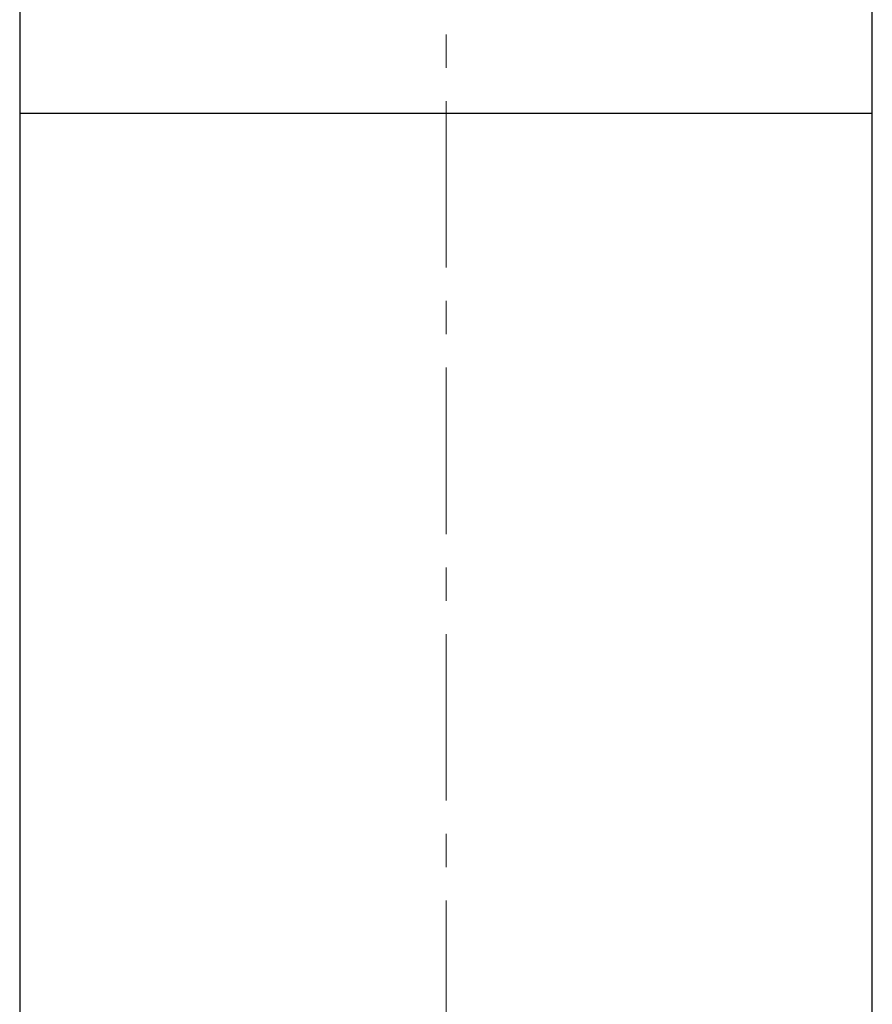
# Model space of a CAD drawing. Header units: inches. Extents: x 2.6 to 37.8, y 3.5 to 30.8.
# Tile 3 of 32: x 5.7 to 8.3, y 17.3 to 20.3. Entities that reach past the tile are written whole.
import ezdxf

# ---------------------------------------------------------------- set-up
doc = ezdxf.new("R2010")
doc.units = ezdxf.units.IN
doc.header["$MEASUREMENT"] = 0
doc.linetypes.add('CENTERX2', pattern=[0.8, 0.5, -0.1, 0.1, -0.1])

msp = doc.modelspace()

# ---------------------------------------------------------------- linework, layer by layer
at = {"color": 7, "linetype": 'CENTERX2', "lineweight": 18}
msp.add_line((7.0142, 23.2116), (7.0142, 11.3887), dxfattribs=at)
at = {"color": 7, "linetype": 'Continuous', "lineweight": 25}
for p, q in [((5.7342, 20.5578), (5.7342, 19.9757)), ((8.2942, 19.9757), (8.2942, 20.5578)), ((5.7342, 19.9757), (5.7342, 16.0147)), ((5.7342, 19.9757), (8.2942, 19.9757)), ((5.7342, 19.9757), (7.0142, 19.9757)), ((7.0142, 19.9757), (8.2942, 19.9757)), ((8.2942, 16.0147), (8.2942, 19.9757))]:
    msp.add_line(p, q, dxfattribs=at)

doc.saveas('drawing.dxf')
